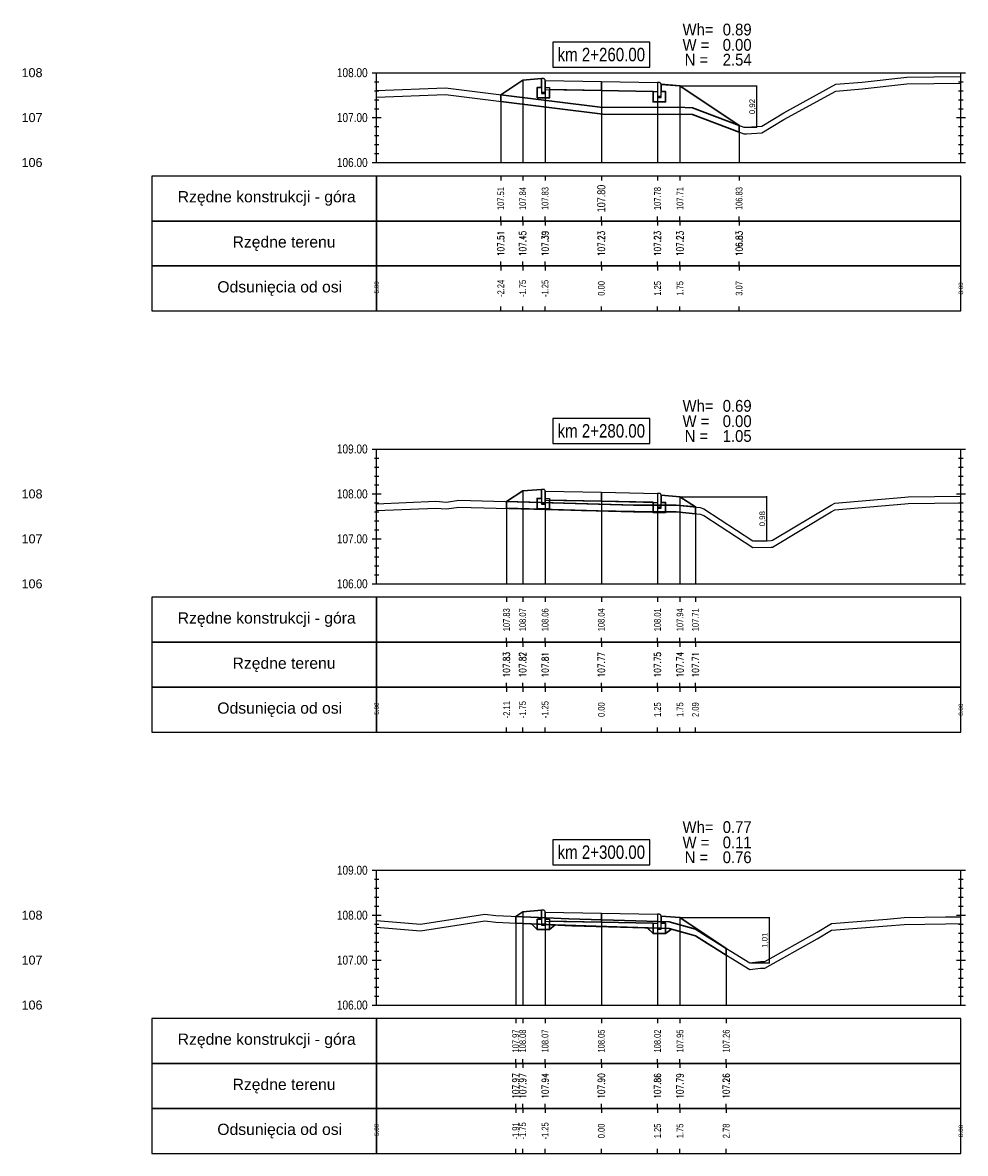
# Model space of a CAD drawing. Extents: x 7537626 to 7538805, y 5722894 to 5725486.
# Tile 21 of 105: x 7538093 to 7538114, y 5725385 to 5725410. Entities that reach past the tile are written whole.
import ezdxf

# ---------------------------------------------------------------- set-up
doc = ezdxf.new("R2010")
doc.units = 0
doc.header["$PDMODE"] = 35
doc.header["$PDSIZE"] = 0.3
for name, color, linetype in [('C-DROGI-PROFILE', 7, 'Continuous'), ('C-DROGI-PROFILE-ETYKIETY', 7, 'Continuous'), ('C-DROGI-PRZEKROJE-ETYKIETY', 7, 'Continuous'), ('C-POPRZECZKA-przekrój', 2, 'Continuous'), ('C-POPRZECZKA-widok', 1, 'Continuous')]:
    doc.layers.add(name, color=color, linetype=linetype)
for name, color, linetype, true_color in [('C-humus', 7, 'Continuous', 0x003df5), ('C-Teren', 7, 'Continuous', 0x008521), ('poprzeczki', 7, 'Continuous', 0x0000d6)]:
    doc.layers.add(name, color=color, linetype=linetype, true_color=true_color)
for name, color, linetype, lineweight, plot in [('D-1.pow. hum.', 7, 'Continuous', 30, False), ('D-2.wykop', 30, 'Continuous', 30, False), ('D-3.nasyp', 4, 'Continuous', 30, False)]:
    doc.layers.add(name, color=color, linetype=linetype, lineweight=lineweight, plot=plot)
doc.layers.add('D-roboty-ziemne-opis', color=2, linetype='Continuous', lineweight=30)
doc.styles.add('2mm08', font='arial.ttf', dxfattribs={"width": 0.8})
doc.styles.add('opis_50', font='arial.ttf', dxfattribs={"height": 0.125})
doc.styles.get("Standard").update_dxf_attribs({"font": 'arial.ttf'})
doc.dimstyles.new('OPIS_50', dxfattribs={"dimscale": 0.5, "dimtxt": 0.125, "dimasz": 0.25, "dimexe": 0.1, "dimexo": 0.15, "dimgap": 0.1, "dimtad": 1, "dimzin": 0, "dimtxsty": 'opis_50', "dimblk": 'ARCHTICK', "dimcen": 0.15, "dimdle": 0.1, "dimaunit": 2, "dimadec": 4, "dimazin": 0, "dimtfac": 1, "dimtmove": 0, "dimatfit": 3, "dimfxl": 1, "dimarcsym": 0})

# ---------------------------------------------------------------- blocks, each defined once
blk = doc.blocks.new('_ArchTick')
at = {"color": 0, "linetype": 'ByBlock', "const_width": 0.15}
blk.add_lwpolyline([(-0.5, -0.5), (0.5, 0.5)], dxfattribs=at)
blk = doc.blocks.new('*D110')
at = {"layer": 'Defpoints', "color": 0, "transparency": 16777216}
for p in [(7538107.601, 5725409.038), (7538109.024, 5725408.121), (7538109.304, 5725408.121)]:
    blk.add_point(p, dxfattribs=at)
at = {"layer": 'poprzeczki', "color": 0, "lineweight": -2, "transparency": 16777216}
for p, q in [((7538109.304, 5725409.048), (7538109.304, 5725408.111)), ((7538107.616, 5725409.038), (7538109.314, 5725409.038)), ((7538109.039, 5725408.121), (7538109.314, 5725408.121))]:
    blk.add_line(p, q, dxfattribs=at)
at = {"layer": 'poprzeczki', "color": 0, "lineweight": -2, "transparency": 16777216, "xscale": 0.025, "yscale": 0.025, "zscale": 0.025}
for p, rotation in [((7538109.304, 5725409.038), 90), ((7538109.304, 5725408.121), 270)]:
    blk.add_blockref('_ArchTick', p, dxfattribs=dict(at, rotation=rotation))
at = {"layer": 'poprzeczki', "color": 0, "transparency": 16777216, "insert": (7538109.219, 5725408.58), "char_height": 0.125, "attachment_point": 5, "rotation": 90, "style": 'opis_50'}
blk.add_mtext('0,92', dxfattribs=at)
blk = doc.blocks.new('*D111')
at = {"layer": 'Defpoints', "color": 0, "transparency": 16777216}
for p in [(7538107.601, 5725399.898), (7538109.221, 5725398.916), (7538109.528, 5725398.916)]:
    blk.add_point(p, dxfattribs=at)
at = {"layer": 'poprzeczki', "color": 0, "lineweight": -2, "transparency": 16777216}
for p, q in [((7538107.616, 5725399.898), (7538109.538, 5725399.898)), ((7538109.528, 5725399.908), (7538109.528, 5725398.906)), ((7538109.236, 5725398.916), (7538109.538, 5725398.916))]:
    blk.add_line(p, q, dxfattribs=at)
at = {"layer": 'poprzeczki', "color": 0, "lineweight": -2, "transparency": 16777216, "xscale": 0.025, "yscale": 0.025, "zscale": 0.025}
for p, rotation in [((7538109.528, 5725399.898), 90), ((7538109.528, 5725398.916), 270)]:
    blk.add_blockref('_ArchTick', p, dxfattribs=dict(at, rotation=rotation))
at = {"layer": 'poprzeczki', "color": 0, "transparency": 16777216, "insert": (7538109.443, 5725399.407), "char_height": 0.125, "attachment_point": 5, "rotation": 90, "style": 'opis_50'}
blk.add_mtext('0,98', dxfattribs=at)
blk = doc.blocks.new('*D112')
at = {"layer": 'Defpoints', "color": 0, "transparency": 16777216}
for p in [(7538107.601, 5725390.531), (7538109.157, 5725389.522), (7538109.582, 5725389.522)]:
    blk.add_point(p, dxfattribs=at)
at = {"layer": 'poprzeczki', "color": 0, "lineweight": -2, "transparency": 16777216}
for p, q in [((7538107.616, 5725390.531), (7538109.592, 5725390.531)), ((7538109.582, 5725390.541), (7538109.582, 5725389.512)), ((7538109.172, 5725389.522), (7538109.592, 5725389.522))]:
    blk.add_line(p, q, dxfattribs=at)
at = {"layer": 'poprzeczki', "color": 0, "lineweight": -2, "transparency": 16777216, "xscale": 0.025, "yscale": 0.025, "zscale": 0.025}
for p, rotation in [((7538109.582, 5725390.531), 90), ((7538109.582, 5725389.522), 270)]:
    blk.add_blockref('_ArchTick', p, dxfattribs=dict(at, rotation=rotation))
at = {"layer": 'poprzeczki', "color": 0, "transparency": 16777216, "insert": (7538109.497, 5725390.026), "char_height": 0.125, "attachment_point": 5, "rotation": 90, "style": 'opis_50'}
blk.add_mtext('1,01', dxfattribs=at)

msp = doc.modelspace()

# ---------------------------------------------------------------- linework, layer by layer
at = {"layer": 'C-DROGI-PROFILE', "color": 7, "linetype": 'Continuous', "lineweight": -3}
for p, q in [((7538103.614, 5725407.033), (7538103.614, 5725406.933)), ((7538104.101, 5725407.033), (7538104.101, 5725406.933)), ((7538104.601, 5725407.033), (7538104.601, 5725406.933)), ((7538105.851, 5725407.033), (7538105.851, 5725406.933)), ((7538107.101, 5725407.033), (7538107.101, 5725406.933)), ((7538107.601, 5725407.033), (7538107.601, 5725406.933)), ((7538108.917, 5725407.033), (7538108.917, 5725406.933)), ((7538103.614, 5725406.033), (7538103.614, 5725406.133)), ((7538103.614, 5725406.033), (7538103.614, 5725405.933)), ((7538104.101, 5725406.033), (7538104.101, 5725406.133)), ((7538104.101, 5725406.033), (7538104.101, 5725405.933)), ((7538104.601, 5725406.033), (7538104.601, 5725406.133)), ((7538104.601, 5725406.033), (7538104.601, 5725405.933)), ((7538105.851, 5725406.033), (7538105.851, 5725406.133)), ((7538105.851, 5725406.033), (7538105.851, 5725405.933)), ((7538107.101, 5725406.033), (7538107.101, 5725406.133)), ((7538107.101, 5725406.033), (7538107.101, 5725405.933)), ((7538107.601, 5725406.033), (7538107.601, 5725406.133)), ((7538107.601, 5725406.033), (7538107.601, 5725405.933)), ((7538108.917, 5725406.033), (7538108.917, 5725406.133)), ((7538108.917, 5725406.033), (7538108.917, 5725405.933)), ((7538103.614, 5725405.033), (7538103.614, 5725405.133)), ((7538103.614, 5725405.033), (7538103.614, 5725404.933)), ((7538104.101, 5725405.033), (7538104.101, 5725405.133)), ((7538104.101, 5725405.033), (7538104.101, 5725404.933)), ((7538104.601, 5725405.033), (7538104.601, 5725405.133)), ((7538104.601, 5725405.033), (7538104.601, 5725404.933)), ((7538105.851, 5725405.033), (7538105.851, 5725405.133)), ((7538105.851, 5725405.033), (7538105.851, 5725404.933)), ((7538107.101, 5725405.033), (7538107.101, 5725405.133)), ((7538107.101, 5725405.033), (7538107.101, 5725404.933)), ((7538107.601, 5725405.033), (7538107.601, 5725405.133)), ((7538107.601, 5725405.033), (7538107.601, 5725404.933)), ((7538108.917, 5725405.033), (7538108.917, 5725405.133)), ((7538108.917, 5725405.033), (7538108.917, 5725404.933)), ((7538103.614, 5725404.033), (7538103.614, 5725404.133)), ((7538104.101, 5725404.033), (7538104.101, 5725404.133)), ((7538104.601, 5725404.033), (7538104.601, 5725404.133)), ((7538105.851, 5725404.033), (7538105.851, 5725404.133)), ((7538107.101, 5725404.033), (7538107.101, 5725404.133)), ((7538107.601, 5725404.033), (7538107.601, 5725404.133)), ((7538108.917, 5725404.033), (7538108.917, 5725404.133)), ((7538103.742, 5725397.658), (7538103.742, 5725397.558)), ((7538104.101, 5725397.658), (7538104.101, 5725397.558)), ((7538104.601, 5725397.658), (7538104.601, 5725397.558)), ((7538105.851, 5725397.658), (7538105.851, 5725397.558)), ((7538107.101, 5725397.658), (7538107.101, 5725397.558)), ((7538107.601, 5725397.658), (7538107.601, 5725397.558)), ((7538107.944, 5725397.658), (7538107.944, 5725397.558)), ((7538103.742, 5725396.658), (7538103.742, 5725396.758)), ((7538104.101, 5725396.658), (7538104.101, 5725396.758)), ((7538104.601, 5725396.658), (7538104.601, 5725396.758)), ((7538105.851, 5725396.658), (7538105.851, 5725396.758)), ((7538107.101, 5725396.658), (7538107.101, 5725396.758)), ((7538107.601, 5725396.658), (7538107.601, 5725396.758)), ((7538107.944, 5725396.658), (7538107.944, 5725396.758)), ((7538103.742, 5725396.658), (7538103.742, 5725396.558)), ((7538104.101, 5725396.658), (7538104.101, 5725396.558)), ((7538104.601, 5725396.658), (7538104.601, 5725396.558)), ((7538105.851, 5725396.658), (7538105.851, 5725396.558)), ((7538107.101, 5725396.658), (7538107.101, 5725396.558)), ((7538107.601, 5725396.658), (7538107.601, 5725396.558)), ((7538107.944, 5725396.658), (7538107.944, 5725396.558)), ((7538103.742, 5725395.658), (7538103.742, 5725395.758)), ((7538104.101, 5725395.658), (7538104.101, 5725395.758)), ((7538104.601, 5725395.658), (7538104.601, 5725395.758)), ((7538105.851, 5725395.658), (7538105.851, 5725395.758)), ((7538107.101, 5725395.658), (7538107.101, 5725395.758)), ((7538107.601, 5725395.658), (7538107.601, 5725395.758)), ((7538107.944, 5725395.658), (7538107.944, 5725395.758)), ((7538103.742, 5725395.658), (7538103.742, 5725395.558)), ((7538104.101, 5725395.658), (7538104.101, 5725395.558)), ((7538104.601, 5725395.658), (7538104.601, 5725395.558)), ((7538105.851, 5725395.658), (7538105.851, 5725395.558)), ((7538107.101, 5725395.658), (7538107.101, 5725395.558)), ((7538107.601, 5725395.658), (7538107.601, 5725395.558)), ((7538107.944, 5725395.658), (7538107.944, 5725395.558)), ((7538103.742, 5725394.658), (7538103.742, 5725394.758)), ((7538104.101, 5725394.658), (7538104.101, 5725394.758)), ((7538104.601, 5725394.658), (7538104.601, 5725394.758)), ((7538105.851, 5725394.658), (7538105.851, 5725394.758)), ((7538107.101, 5725394.658), (7538107.101, 5725394.758)), ((7538107.601, 5725394.658), (7538107.601, 5725394.758)), ((7538107.944, 5725394.658), (7538107.944, 5725394.758)), ((7538103.946, 5725388.283), (7538103.946, 5725388.183)), ((7538104.101, 5725388.283), (7538104.101, 5725388.183)), ((7538104.601, 5725388.283), (7538104.601, 5725388.183)), ((7538105.851, 5725388.283), (7538105.851, 5725388.183)), ((7538107.101, 5725388.283), (7538107.101, 5725388.183)), ((7538107.601, 5725388.283), (7538107.601, 5725388.183)), ((7538108.63, 5725388.283), (7538108.63, 5725388.183)), ((7538103.946, 5725387.283), (7538103.946, 5725387.383)), ((7538103.946, 5725387.283), (7538103.946, 5725387.183)), ((7538104.101, 5725387.283), (7538104.101, 5725387.383)), ((7538104.101, 5725387.283), (7538104.101, 5725387.183)), ((7538104.601, 5725387.283), (7538104.601, 5725387.383)), ((7538104.601, 5725387.283), (7538104.601, 5725387.183)), ((7538105.851, 5725387.283), (7538105.851, 5725387.383)), ((7538105.851, 5725387.283), (7538105.851, 5725387.183)), ((7538107.101, 5725387.283), (7538107.101, 5725387.383)), ((7538107.101, 5725387.283), (7538107.101, 5725387.183)), ((7538107.601, 5725387.283), (7538107.601, 5725387.383)), ((7538107.601, 5725387.283), (7538107.601, 5725387.183)), ((7538108.63, 5725387.283), (7538108.63, 5725387.383)), ((7538108.63, 5725387.283), (7538108.63, 5725387.183)), ((7538103.946, 5725386.283), (7538103.946, 5725386.383)), ((7538103.946, 5725386.283), (7538103.946, 5725386.183)), ((7538104.101, 5725386.283), (7538104.101, 5725386.383)), ((7538104.101, 5725386.283), (7538104.101, 5725386.183)), ((7538104.601, 5725386.283), (7538104.601, 5725386.383)), ((7538104.601, 5725386.283), (7538104.601, 5725386.183)), ((7538105.851, 5725386.283), (7538105.851, 5725386.383)), ((7538105.851, 5725386.283), (7538105.851, 5725386.183)), ((7538107.101, 5725386.283), (7538107.101, 5725386.383)), ((7538107.101, 5725386.283), (7538107.101, 5725386.183)), ((7538107.601, 5725386.283), (7538107.601, 5725386.383)), ((7538107.601, 5725386.283), (7538107.601, 5725386.183)), ((7538108.63, 5725386.283), (7538108.63, 5725386.383)), ((7538108.63, 5725386.283), (7538108.63, 5725386.183)), ((7538103.946, 5725385.283), (7538103.946, 5725385.383)), ((7538104.101, 5725385.283), (7538104.101, 5725385.383)), ((7538104.601, 5725385.283), (7538104.601, 5725385.383)), ((7538105.851, 5725385.283), (7538105.851, 5725385.383)), ((7538107.101, 5725385.283), (7538107.101, 5725385.383)), ((7538107.601, 5725385.283), (7538107.601, 5725385.383)), ((7538108.63, 5725385.283), (7538108.63, 5725385.383))]:
    msp.add_line(p, q, dxfattribs=at)
at = {"layer": 'C-DROGI-PROFILE', "color": 1, "linetype": 'Continuous', "lineweight": -3}
for points in [[(7538100.851, 5725406.033), (7538100.851, 5725407.033), (7538095.851, 5725407.033), (7538095.851, 5725406.033)], [(7538100.851, 5725406.033), (7538113.851, 5725406.033), (7538113.851, 5725407.033), (7538100.851, 5725407.033)], [(7538100.851, 5725405.033), (7538100.851, 5725406.033), (7538095.851, 5725406.033), (7538095.851, 5725405.033)], [(7538100.851, 5725405.033), (7538113.851, 5725405.033), (7538113.851, 5725406.033), (7538100.851, 5725406.033)], [(7538100.851, 5725404.033), (7538100.851, 5725405.033), (7538095.851, 5725405.033), (7538095.851, 5725404.033)], [(7538100.851, 5725404.033), (7538113.851, 5725404.033), (7538113.851, 5725405.033), (7538100.851, 5725405.033)], [(7538100.851, 5725396.658), (7538100.851, 5725397.658), (7538095.851, 5725397.658), (7538095.851, 5725396.658)], [(7538100.851, 5725396.658), (7538113.851, 5725396.658), (7538113.851, 5725397.658), (7538100.851, 5725397.658)], [(7538100.851, 5725395.658), (7538100.851, 5725396.658), (7538095.851, 5725396.658), (7538095.851, 5725395.658)], [(7538100.851, 5725395.658), (7538113.851, 5725395.658), (7538113.851, 5725396.658), (7538100.851, 5725396.658)], [(7538100.851, 5725394.658), (7538100.851, 5725395.658), (7538095.851, 5725395.658), (7538095.851, 5725394.658)], [(7538100.851, 5725394.658), (7538113.851, 5725394.658), (7538113.851, 5725395.658), (7538100.851, 5725395.658)], [(7538100.851, 5725387.283), (7538100.851, 5725388.283), (7538095.851, 5725388.283), (7538095.851, 5725387.283)], [(7538100.851, 5725387.283), (7538113.851, 5725387.283), (7538113.851, 5725388.283), (7538100.851, 5725388.283)], [(7538100.851, 5725386.283), (7538100.851, 5725387.283), (7538095.851, 5725387.283), (7538095.851, 5725386.283)], [(7538100.851, 5725386.283), (7538113.851, 5725386.283), (7538113.851, 5725387.283), (7538100.851, 5725387.283)], [(7538100.851, 5725385.283), (7538100.851, 5725386.283), (7538095.851, 5725386.283), (7538095.851, 5725385.283)], [(7538100.851, 5725385.283), (7538113.851, 5725385.283), (7538113.851, 5725386.283), (7538100.851, 5725386.283)]]:
    msp.add_3dface(points, dxfattribs=at)
at = {"layer": 'C-DROGI-PRZEKROJE-ETYKIETY', "color": 1, "linetype": 'Continuous', "lineweight": -3}
for p, q in [((7538104.101, 5725409.168), (7538104.101, 5725407.333)), ((7538104.601, 5725409.162), (7538104.601, 5725407.333)), ((7538105.851, 5725409.137), (7538105.851, 5725407.333)), ((7538107.101, 5725409.112), (7538107.101, 5725407.333)), ((7538103.614, 5725408.844), (7538103.614, 5725407.333)), ((7538107.601, 5725409.038), (7538107.601, 5725407.333)), ((7538108.917, 5725408.161), (7538108.917, 5725407.333)), ((7538104.101, 5725400.028), (7538104.101, 5725397.958)), ((7538104.601, 5725400.021), (7538104.601, 5725397.958)), ((7538105.851, 5725399.996), (7538105.851, 5725397.958)), ((7538103.742, 5725399.789), (7538103.742, 5725397.958)), ((7538107.101, 5725399.971), (7538107.101, 5725397.958)), ((7538107.601, 5725399.898), (7538107.601, 5725397.958)), ((7538107.944, 5725399.669), (7538107.944, 5725397.958)), ((7538103.946, 5725390.557), (7538103.946, 5725388.583)), ((7538104.101, 5725390.661), (7538104.101, 5725388.583)), ((7538104.601, 5725390.654), (7538104.601, 5725388.583)), ((7538105.851, 5725390.629), (7538105.851, 5725388.583)), ((7538107.101, 5725390.604), (7538107.101, 5725388.583)), ((7538107.601, 5725390.531), (7538107.601, 5725388.583)), ((7538108.63, 5725389.845), (7538108.63, 5725388.583))]:
    msp.add_line(p, q, dxfattribs=at)
at = {"layer": 'C-humus'}
for p, q in [((7538111.651, 5725408.975), (7538112.648, 5725409.084)), ((7538112.648, 5725409.084), (7538113.851, 5725409.102)), ((7538100.851, 5725408.786), (7538102.38, 5725408.848)), ((7538102.38, 5725408.848), (7538105.887, 5725408.41)), ((7538109.913, 5725408.291), (7538111.065, 5725408.925)), ((7538111.065, 5725408.925), (7538111.651, 5725408.975)), ((7538105.887, 5725408.41), (7538107.582, 5725408.413)), ((7538107.582, 5725408.413), (7538107.88, 5725408.401)), ((7538107.88, 5725408.401), (7538109.024, 5725407.971)), ((7538109.421, 5725407.996), (7538109.913, 5725408.291)), ((7538109.024, 5725407.971), (7538109.078, 5725407.973)), ((7538109.078, 5725407.973), (7538109.421, 5725407.996)), ((7538111.044, 5725399.604), (7538112.603, 5725399.737)), ((7538112.603, 5725399.737), (7538112.675, 5725399.745)), ((7538112.675, 5725399.745), (7538113.851, 5725399.762)), ((7538100.851, 5725399.591), (7538102.168, 5725399.645)), ((7538102.168, 5725399.645), (7538102.406, 5725399.625)), ((7538102.406, 5725399.625), (7538102.68, 5725399.668)), ((7538102.68, 5725399.668), (7538106.569, 5725399.562)), ((7538106.569, 5725399.562), (7538107.518, 5725399.558)), ((7538107.518, 5725399.558), (7538108.048, 5725399.51)), ((7538108.048, 5725399.51), (7538108.13, 5725399.479)), ((7538108.13, 5725399.479), (7538109.221, 5725398.766)), ((7538109.656, 5725398.777), (7538110.966, 5725399.561)), ((7538110.966, 5725399.561), (7538111.044, 5725399.604)), ((7538109.221, 5725398.766), (7538109.628, 5725398.775)), ((7538109.628, 5725398.775), (7538109.656, 5725398.777)), ((7538101.824, 5725390.233), (7538103.258, 5725390.459)), ((7538103.258, 5725390.459), (7538103.504, 5725390.428)), ((7538103.504, 5725390.428), (7538105.195, 5725390.349)), ((7538100.851, 5725390.314), (7538101.824, 5725390.233)), ((7538105.195, 5725390.349), (7538107.357, 5725390.287)), ((7538107.357, 5725390.287), (7538107.945, 5725390.124)), ((7538110.655, 5725390.057), (7538110.973, 5725390.248)), ((7538110.973, 5725390.248), (7538112.214, 5725390.348)), ((7538112.214, 5725390.348), (7538112.587, 5725390.38)), ((7538112.587, 5725390.38), (7538113.507, 5725390.394)), ((7538113.507, 5725390.394), (7538113.851, 5725390.399)), ((7538107.945, 5725390.124), (7538108.212, 5725389.95)), ((7538108.212, 5725389.95), (7538109.157, 5725389.372)), ((7538109.492, 5725389.405), (7538110.655, 5725390.057)), ((7538109.157, 5725389.372), (7538109.389, 5725389.403)), ((7538109.389, 5725389.403), (7538109.492, 5725389.405))]:
    msp.add_line(p, q, dxfattribs=at)
at = {"layer": 'C-POPRZECZKA-przekrój', "color": 2, "linetype": 'Continuous', "lineweight": -3}
for p, q in [((7538103.614, 5725408.844), (7538104.101, 5725409.168)), ((7538104.101, 5725409.168), (7538104.521, 5725409.202)), ((7538104.561, 5725409.202), (7538104.521, 5725409.202)), ((7538104.521, 5725409.202), (7538104.521, 5725408.872)), ((7538104.566, 5725409.202), (7538104.561, 5725409.202)), ((7538104.575, 5725409.2), (7538104.566, 5725409.202)), ((7538104.583, 5725409.195), (7538104.575, 5725409.2)), ((7538104.589, 5725409.19), (7538104.583, 5725409.195)), ((7538104.593, 5725409.185), (7538104.589, 5725409.19)), ((7538104.598, 5725409.178), (7538104.593, 5725409.185)), ((7538104.6, 5725409.169), (7538104.598, 5725409.178)), ((7538104.601, 5725409.162), (7538104.6, 5725409.169)), ((7538104.601, 5725409.162), (7538105.851, 5725409.137)), ((7538104.601, 5725409.162), (7538104.602, 5725408.962)), ((7538104.601, 5725408.872), (7538104.601, 5725409.162)), ((7538104.601, 5725409.162), (7538104.601, 5725409.002)), ((7538105.851, 5725408.937), (7538105.851, 5725409.137)), ((7538105.851, 5725409.137), (7538107.101, 5725409.112)), ((7538107.101, 5725409.112), (7538107.1, 5725408.912)), ((7538107.141, 5725409.112), (7538107.101, 5725409.112)), ((7538107.101, 5725409.112), (7538107.101, 5725408.782)), ((7538107.146, 5725409.112), (7538107.141, 5725409.112)), ((7538107.155, 5725409.11), (7538107.146, 5725409.112)), ((7538107.163, 5725409.105), (7538107.155, 5725409.11)), ((7538107.169, 5725409.1), (7538107.163, 5725409.105)), ((7538107.173, 5725409.095), (7538107.169, 5725409.1)), ((7538107.178, 5725409.088), (7538107.173, 5725409.095)), ((7538107.18, 5725409.079), (7538107.178, 5725409.088)), ((7538107.181, 5725409.072), (7538107.18, 5725409.079)), ((7538107.181, 5725408.782), (7538107.181, 5725409.072)), ((7538107.181, 5725409.072), (7538107.181, 5725408.912)), ((7538107.181, 5725409.072), (7538107.601, 5725409.038)), ((7538104.421, 5725408.772), (7538104.421, 5725409.002)), ((7538104.421, 5725409.002), (7538104.521, 5725409.002)), ((7538104.521, 5725409.002), (7538104.521, 5725408.902)), ((7538104.521, 5725408.902), (7538104.601, 5725408.902)), ((7538104.521, 5725408.872), (7538104.601, 5725408.872)), ((7538104.601, 5725409.002), (7538104.701, 5725409.002)), ((7538104.602, 5725408.962), (7538105.851, 5725408.937)), ((7538104.701, 5725409.002), (7538104.701, 5725408.772)), ((7538105.851, 5725408.937), (7538107.1, 5725408.912)), ((7538107.001, 5725408.682), (7538107.001, 5725408.912)), ((7538107.001, 5725408.912), (7538107.101, 5725408.912)), ((7538107.101, 5725408.912), (7538107.101, 5725408.812)), ((7538107.101, 5725408.812), (7538107.181, 5725408.812)), ((7538107.181, 5725408.912), (7538107.281, 5725408.912)), ((7538107.281, 5725408.912), (7538107.281, 5725408.682)), ((7538107.601, 5725409.038), (7538108.917, 5725408.161)), ((7538104.701, 5725408.772), (7538104.421, 5725408.772)), ((7538107.281, 5725408.682), (7538107.001, 5725408.682)), ((7538107.101, 5725408.782), (7538107.181, 5725408.782)), ((7538103.742, 5725399.789), (7538104.101, 5725400.028)), ((7538104.101, 5725400.028), (7538104.521, 5725400.061)), ((7538104.561, 5725400.061), (7538104.521, 5725400.061)), ((7538104.521, 5725400.061), (7538104.521, 5725399.731)), ((7538104.566, 5725400.061), (7538104.561, 5725400.061)), ((7538104.575, 5725400.059), (7538104.566, 5725400.061)), ((7538104.583, 5725400.055), (7538104.575, 5725400.059)), ((7538104.589, 5725400.05), (7538104.583, 5725400.055)), ((7538104.593, 5725400.044), (7538104.589, 5725400.05)), ((7538104.598, 5725400.037), (7538104.593, 5725400.044)), ((7538104.6, 5725400.029), (7538104.598, 5725400.037)), ((7538104.601, 5725400.021), (7538104.6, 5725400.029)), ((7538104.601, 5725400.021), (7538105.851, 5725399.996)), ((7538104.601, 5725400.021), (7538104.602, 5725399.821)), ((7538104.601, 5725399.731), (7538104.601, 5725400.021)), ((7538104.601, 5725400.021), (7538104.601, 5725399.861)), ((7538105.851, 5725399.796), (7538105.851, 5725399.996)), ((7538105.851, 5725399.996), (7538107.101, 5725399.971)), ((7538104.421, 5725399.631), (7538104.421, 5725399.861)), ((7538104.421, 5725399.861), (7538104.521, 5725399.861)), ((7538104.521, 5725399.861), (7538104.521, 5725399.761)), ((7538104.521, 5725399.761), (7538104.601, 5725399.761)), ((7538104.521, 5725399.731), (7538104.601, 5725399.731)), ((7538104.601, 5725399.861), (7538104.701, 5725399.861)), ((7538104.602, 5725399.821), (7538105.851, 5725399.796)), ((7538104.701, 5725399.861), (7538104.701, 5725399.631)), ((7538105.851, 5725399.796), (7538107.1, 5725399.771)), ((7538107.001, 5725399.541), (7538107.001, 5725399.771)), ((7538107.001, 5725399.771), (7538107.101, 5725399.771)), ((7538107.101, 5725399.971), (7538107.1, 5725399.771)), ((7538107.141, 5725399.971), (7538107.101, 5725399.971)), ((7538107.101, 5725399.971), (7538107.101, 5725399.641)), ((7538107.101, 5725399.771), (7538107.101, 5725399.671)), ((7538107.146, 5725399.971), (7538107.141, 5725399.971)), ((7538107.155, 5725399.969), (7538107.146, 5725399.971)), ((7538107.163, 5725399.965), (7538107.155, 5725399.969)), ((7538107.169, 5725399.96), (7538107.163, 5725399.965)), ((7538107.173, 5725399.954), (7538107.169, 5725399.96)), ((7538107.178, 5725399.947), (7538107.173, 5725399.954)), ((7538107.18, 5725399.939), (7538107.178, 5725399.947)), ((7538107.181, 5725399.931), (7538107.18, 5725399.939)), ((7538107.181, 5725399.641), (7538107.181, 5725399.931)), ((7538107.181, 5725399.931), (7538107.181, 5725399.771)), ((7538107.181, 5725399.931), (7538107.601, 5725399.898)), ((7538107.181, 5725399.771), (7538107.281, 5725399.771)), ((7538107.281, 5725399.771), (7538107.281, 5725399.541)), ((7538107.601, 5725399.898), (7538107.944, 5725399.669)), ((7538104.701, 5725399.631), (7538104.421, 5725399.631)), ((7538107.281, 5725399.541), (7538107.001, 5725399.541)), ((7538107.101, 5725399.671), (7538107.181, 5725399.671)), ((7538107.101, 5725399.641), (7538107.181, 5725399.641)), ((7538104.101, 5725390.661), (7538104.521, 5725390.694)), ((7538104.561, 5725390.694), (7538104.521, 5725390.694)), ((7538104.521, 5725390.694), (7538104.521, 5725390.364)), ((7538104.566, 5725390.694), (7538104.561, 5725390.694)), ((7538104.575, 5725390.692), (7538104.566, 5725390.694)), ((7538104.583, 5725390.688), (7538104.575, 5725390.692)), ((7538104.589, 5725390.683), (7538104.583, 5725390.688)), ((7538104.593, 5725390.677), (7538104.589, 5725390.683)), ((7538104.598, 5725390.67), (7538104.593, 5725390.677)), ((7538103.946, 5725390.557), (7538104.101, 5725390.661)), ((7538104.421, 5725390.264), (7538104.421, 5725390.494)), ((7538104.421, 5725390.494), (7538104.521, 5725390.494)), ((7538104.521, 5725390.494), (7538104.521, 5725390.394)), ((7538104.6, 5725390.662), (7538104.598, 5725390.67)), ((7538104.601, 5725390.654), (7538104.6, 5725390.662)), ((7538104.601, 5725390.654), (7538105.851, 5725390.629)), ((7538104.601, 5725390.654), (7538104.602, 5725390.454)), ((7538104.601, 5725390.364), (7538104.601, 5725390.654)), ((7538104.601, 5725390.654), (7538104.601, 5725390.494)), ((7538104.601, 5725390.494), (7538104.701, 5725390.494)), ((7538104.602, 5725390.454), (7538105.851, 5725390.429)), ((7538104.701, 5725390.494), (7538104.701, 5725390.264)), ((7538105.851, 5725390.429), (7538105.851, 5725390.629)), ((7538105.851, 5725390.629), (7538107.101, 5725390.604)), ((7538105.851, 5725390.429), (7538107.1, 5725390.404)), ((7538107.101, 5725390.604), (7538107.1, 5725390.404)), ((7538107.141, 5725390.604), (7538107.101, 5725390.604)), ((7538107.101, 5725390.604), (7538107.101, 5725390.274)), ((7538107.146, 5725390.604), (7538107.141, 5725390.604)), ((7538107.155, 5725390.602), (7538107.146, 5725390.604)), ((7538107.163, 5725390.598), (7538107.155, 5725390.602)), ((7538107.169, 5725390.593), (7538107.163, 5725390.598)), ((7538107.173, 5725390.587), (7538107.169, 5725390.593)), ((7538107.178, 5725390.58), (7538107.173, 5725390.587)), ((7538107.18, 5725390.572), (7538107.178, 5725390.58)), ((7538107.181, 5725390.564), (7538107.18, 5725390.572)), ((7538107.181, 5725390.274), (7538107.181, 5725390.564)), ((7538107.181, 5725390.564), (7538107.181, 5725390.404)), ((7538107.181, 5725390.564), (7538107.601, 5725390.531)), ((7538107.601, 5725390.531), (7538108.63, 5725389.845)), ((7538104.701, 5725390.264), (7538104.421, 5725390.264)), ((7538104.521, 5725390.394), (7538104.601, 5725390.394)), ((7538104.521, 5725390.364), (7538104.601, 5725390.364)), ((7538107.001, 5725390.174), (7538107.001, 5725390.404)), ((7538107.001, 5725390.404), (7538107.101, 5725390.404)), ((7538107.281, 5725390.174), (7538107.001, 5725390.174)), ((7538107.101, 5725390.404), (7538107.101, 5725390.304)), ((7538107.101, 5725390.304), (7538107.181, 5725390.304)), ((7538107.101, 5725390.274), (7538107.181, 5725390.274)), ((7538107.181, 5725390.404), (7538107.281, 5725390.404)), ((7538107.281, 5725390.404), (7538107.281, 5725390.174))]:
    msp.add_line(p, q, dxfattribs=at)
at = {"layer": 'C-POPRZECZKA-widok', "color": 1, "linetype": 'Continuous', "lineweight": -3}
for p, q in [((7538100.751, 5725409.333), (7538113.951, 5725409.333)), ((7538100.851, 5725407.333), (7538100.851, 5725409.333)), ((7538113.851, 5725407.333), (7538113.851, 5725409.333)), ((7538100.801, 5725409.133), (7538100.901, 5725409.133)), ((7538113.801, 5725409.133), (7538113.901, 5725409.133)), ((7538100.801, 5725408.933), (7538100.901, 5725408.933)), ((7538113.801, 5725408.933), (7538113.901, 5725408.933)), ((7538100.801, 5725408.733), (7538100.901, 5725408.733)), ((7538113.801, 5725408.733), (7538113.901, 5725408.733)), ((7538100.751, 5725408.333), (7538100.951, 5725408.333)), ((7538100.801, 5725408.533), (7538100.901, 5725408.533)), ((7538100.801, 5725408.333), (7538100.901, 5725408.333)), ((7538113.751, 5725408.333), (7538113.951, 5725408.333)), ((7538113.801, 5725408.533), (7538113.901, 5725408.533)), ((7538113.801, 5725408.333), (7538113.901, 5725408.333)), ((7538100.801, 5725408.133), (7538100.901, 5725408.133)), ((7538113.801, 5725408.133), (7538113.901, 5725408.133)), ((7538100.801, 5725407.933), (7538100.901, 5725407.933)), ((7538113.801, 5725407.933), (7538113.901, 5725407.933)), ((7538100.801, 5725407.733), (7538100.901, 5725407.733)), ((7538100.801, 5725407.533), (7538100.901, 5725407.533)), ((7538113.801, 5725407.733), (7538113.901, 5725407.733)), ((7538113.801, 5725407.533), (7538113.901, 5725407.533)), ((7538100.751, 5725407.333), (7538113.951, 5725407.333)), ((7538100.751, 5725400.958), (7538113.951, 5725400.958)), ((7538100.801, 5725400.758), (7538100.901, 5725400.758)), ((7538100.851, 5725397.958), (7538100.851, 5725400.958)), ((7538113.801, 5725400.758), (7538113.901, 5725400.758)), ((7538113.851, 5725397.958), (7538113.851, 5725400.958)), ((7538100.801, 5725400.558), (7538100.901, 5725400.558)), ((7538113.801, 5725400.558), (7538113.901, 5725400.558)), ((7538100.801, 5725400.358), (7538100.901, 5725400.358)), ((7538113.801, 5725400.358), (7538113.901, 5725400.358)), ((7538100.801, 5725400.158), (7538100.901, 5725400.158)), ((7538113.801, 5725400.158), (7538113.901, 5725400.158)), ((7538100.751, 5725399.958), (7538100.951, 5725399.958)), ((7538100.801, 5725399.958), (7538100.901, 5725399.958)), ((7538100.801, 5725399.758), (7538100.901, 5725399.758)), ((7538113.751, 5725399.958), (7538113.951, 5725399.958)), ((7538113.801, 5725399.958), (7538113.901, 5725399.958)), ((7538113.801, 5725399.758), (7538113.901, 5725399.758)), ((7538100.801, 5725399.558), (7538100.901, 5725399.558)), ((7538113.801, 5725399.558), (7538113.901, 5725399.558)), ((7538100.801, 5725399.358), (7538100.901, 5725399.358)), ((7538113.801, 5725399.358), (7538113.901, 5725399.358)), ((7538100.801, 5725399.158), (7538100.901, 5725399.158)), ((7538113.801, 5725399.158), (7538113.901, 5725399.158)), ((7538100.751, 5725398.958), (7538100.951, 5725398.958)), ((7538100.801, 5725398.958), (7538100.901, 5725398.958)), ((7538100.801, 5725398.758), (7538100.901, 5725398.758)), ((7538113.751, 5725398.958), (7538113.951, 5725398.958)), ((7538113.801, 5725398.958), (7538113.901, 5725398.958)), ((7538113.801, 5725398.758), (7538113.901, 5725398.758)), ((7538100.801, 5725398.558), (7538100.901, 5725398.558)), ((7538113.801, 5725398.558), (7538113.901, 5725398.558)), ((7538100.801, 5725398.358), (7538100.901, 5725398.358)), ((7538113.801, 5725398.358), (7538113.901, 5725398.358)), ((7538100.801, 5725398.158), (7538100.901, 5725398.158)), ((7538113.801, 5725398.158), (7538113.901, 5725398.158)), ((7538100.751, 5725397.958), (7538113.951, 5725397.958)), ((7538100.751, 5725391.583), (7538113.951, 5725391.583)), ((7538100.851, 5725388.583), (7538100.851, 5725391.583)), ((7538113.851, 5725388.583), (7538113.851, 5725391.583)), ((7538100.801, 5725391.383), (7538100.901, 5725391.383)), ((7538100.801, 5725391.183), (7538100.901, 5725391.183)), ((7538113.801, 5725391.383), (7538113.901, 5725391.383)), ((7538113.801, 5725391.183), (7538113.901, 5725391.183)), ((7538100.801, 5725390.983), (7538100.901, 5725390.983)), ((7538113.801, 5725390.983), (7538113.901, 5725390.983)), ((7538100.801, 5725390.783), (7538100.901, 5725390.783)), ((7538113.801, 5725390.783), (7538113.901, 5725390.783)), ((7538100.751, 5725390.583), (7538100.951, 5725390.583)), ((7538100.801, 5725390.583), (7538100.901, 5725390.583)), ((7538113.751, 5725390.583), (7538113.951, 5725390.583)), ((7538113.801, 5725390.583), (7538113.901, 5725390.583)), ((7538100.801, 5725390.383), (7538100.901, 5725390.383)), ((7538100.801, 5725390.183), (7538100.901, 5725390.183)), ((7538113.801, 5725390.383), (7538113.901, 5725390.383)), ((7538113.801, 5725390.183), (7538113.901, 5725390.183)), ((7538100.801, 5725389.983), (7538100.901, 5725389.983)), ((7538113.801, 5725389.983), (7538113.901, 5725389.983)), ((7538100.801, 5725389.783), (7538100.901, 5725389.783)), ((7538113.801, 5725389.783), (7538113.901, 5725389.783)), ((7538100.751, 5725389.583), (7538100.951, 5725389.583)), ((7538100.801, 5725389.583), (7538100.901, 5725389.583)), ((7538113.751, 5725389.583), (7538113.951, 5725389.583)), ((7538113.801, 5725389.583), (7538113.901, 5725389.583)), ((7538100.801, 5725389.383), (7538100.901, 5725389.383)), ((7538100.801, 5725389.183), (7538100.901, 5725389.183)), ((7538113.801, 5725389.383), (7538113.901, 5725389.383)), ((7538113.801, 5725389.183), (7538113.901, 5725389.183)), ((7538100.801, 5725388.983), (7538100.901, 5725388.983)), ((7538113.801, 5725388.983), (7538113.901, 5725388.983)), ((7538100.801, 5725388.783), (7538100.901, 5725388.783)), ((7538113.801, 5725388.783), (7538113.901, 5725388.783)), ((7538100.751, 5725388.583), (7538113.951, 5725388.583))]:
    msp.add_line(p, q, dxfattribs=at)
at = {"layer": 'C-POPRZECZKA-widok', "color": 3, "linetype": 'Continuous', "lineweight": -3}
for points in [[(7538104.771, 5725409.458), (7538106.93, 5725409.458), (7538106.93, 5725410.014), (7538104.771, 5725410.014)], [(7538104.771, 5725401.083), (7538106.93, 5725401.083), (7538106.93, 5725401.639), (7538104.771, 5725401.639)], [(7538104.771, 5725391.708), (7538106.93, 5725391.708), (7538106.93, 5725392.264), (7538104.771, 5725392.264)]]:
    msp.add_3dface(points, dxfattribs=at)
at = {"layer": 'C-Teren'}
for p, q in [((7538109.913, 5725408.441), (7538111.065, 5725409.075)), ((7538111.065, 5725409.075), (7538111.651, 5725409.125)), ((7538111.651, 5725409.125), (7538112.648, 5725409.234)), ((7538112.648, 5725409.234), (7538113.851, 5725409.252)), ((7538100.851, 5725408.936), (7538102.38, 5725408.998)), ((7538102.38, 5725408.998), (7538105.887, 5725408.56)), ((7538105.887, 5725408.56), (7538107.582, 5725408.563)), ((7538107.582, 5725408.563), (7538107.88, 5725408.551)), ((7538107.88, 5725408.551), (7538109.024, 5725408.121)), ((7538109.421, 5725408.146), (7538109.913, 5725408.441)), ((7538109.024, 5725408.121), (7538109.078, 5725408.123)), ((7538109.078, 5725408.123), (7538109.421, 5725408.146)), ((7538100.851, 5725399.741), (7538102.168, 5725399.795)), ((7538102.168, 5725399.795), (7538102.406, 5725399.775)), ((7538102.406, 5725399.775), (7538102.68, 5725399.818)), ((7538102.68, 5725399.818), (7538106.569, 5725399.712)), ((7538110.966, 5725399.711), (7538111.044, 5725399.754)), ((7538111.044, 5725399.754), (7538112.603, 5725399.887)), ((7538112.603, 5725399.887), (7538112.675, 5725399.895)), ((7538112.675, 5725399.895), (7538113.851, 5725399.912)), ((7538106.569, 5725399.712), (7538107.518, 5725399.708)), ((7538107.518, 5725399.708), (7538108.048, 5725399.66)), ((7538108.048, 5725399.66), (7538108.13, 5725399.629)), ((7538108.13, 5725399.629), (7538109.221, 5725398.916)), ((7538109.656, 5725398.927), (7538110.966, 5725399.711)), ((7538109.221, 5725398.916), (7538109.628, 5725398.925)), ((7538109.628, 5725398.925), (7538109.656, 5725398.927)), ((7538100.851, 5725390.464), (7538101.824, 5725390.383)), ((7538101.824, 5725390.383), (7538103.258, 5725390.609)), ((7538103.258, 5725390.609), (7538103.504, 5725390.578)), ((7538103.504, 5725390.578), (7538105.195, 5725390.499)), ((7538105.195, 5725390.499), (7538107.357, 5725390.437)), ((7538107.357, 5725390.437), (7538107.945, 5725390.274)), ((7538110.973, 5725390.398), (7538112.214, 5725390.498)), ((7538112.214, 5725390.498), (7538112.587, 5725390.53)), ((7538112.587, 5725390.53), (7538113.507, 5725390.544)), ((7538113.507, 5725390.544), (7538113.851, 5725390.549)), ((7538107.945, 5725390.274), (7538108.212, 5725390.1)), ((7538109.492, 5725389.555), (7538110.655, 5725390.207)), ((7538110.655, 5725390.207), (7538110.973, 5725390.398)), ((7538108.212, 5725390.1), (7538109.157, 5725389.522)), ((7538109.157, 5725389.522), (7538109.389, 5725389.553)), ((7538109.389, 5725389.553), (7538109.492, 5725389.555))]:
    msp.add_line(p, q, dxfattribs=at)
at = {"layer": 'D-1.pow. hum.'}
for points in [[(7538103.614, 5725408.844), (7538103.614, 5725408.694), (7538105.887, 5725408.41), (7538107.88, 5725408.401), (7538108.917, 5725408.011), (7538108.917, 5725408.161), (7538107.88, 5725408.551), (7538107.548, 5725408.563), (7538105.887, 5725408.56), (7538103.614, 5725408.844)], [(7538103.742, 5725399.789), (7538103.742, 5725399.639), (7538105.411, 5725399.593), (7538106.887, 5725399.561), (7538107.518, 5725399.558), (7538107.944, 5725399.519), (7538107.944, 5725399.669), (7538107.518, 5725399.708), (7538106.332, 5725399.718), (7538103.742, 5725399.789)], [(7538103.946, 5725390.557), (7538103.946, 5725390.407), (7538104.794, 5725390.368), (7538107.357, 5725390.287), (7538107.945, 5725390.124), (7538108.63, 5725389.695), (7538108.63, 5725389.845), (7538107.945, 5725390.274), (7538107.357, 5725390.437), (7538105.129, 5725390.502), (7538103.946, 5725390.557)]]:
    msp.add_lwpolyline(points, dxfattribs=at)
at = {"layer": 'D-2.wykop'}
for points in [[(7538104.299, 5725390.391), (7538104.421, 5725390.264), (7538104.701, 5725390.264), (7538104.827, 5725390.367), (7538104.299, 5725390.391)], [(7538106.874, 5725390.302), (7538107.001, 5725390.174), (7538107.001, 5725390.174), (7538107.281, 5725390.174), (7538107.281, 5725390.174), (7538107.413, 5725390.272), (7538107.406, 5725390.274), (7538107.357, 5725390.287), (7538107.357, 5725390.287), (7538106.875, 5725390.301)]]:
    msp.add_lwpolyline(points, dxfattribs=at)
at = {"layer": 'D-3.nasyp'}
for points in [[(7538104.421, 5725408.772), (7538104.421, 5725409.002), (7538104.521, 5725409.002), (7538104.521, 5725409.202), (7538104.101, 5725409.168), (7538103.614, 5725408.844), (7538103.614, 5725408.694), (7538105.887, 5725408.41), (7538107.88, 5725408.401), (7538108.917, 5725408.011), (7538108.917, 5725408.161), (7538107.601, 5725409.038), (7538107.18, 5725409.076), (7538107.18, 5725408.912), (7538107.281, 5725408.912), (7538107.281, 5725408.682), (7538107.001, 5725408.682), (7538107.001, 5725408.912), (7538104.701, 5725408.96), (7538104.701, 5725408.772), (7538104.421, 5725408.772)], [(7538104.421, 5725399.631), (7538104.421, 5725399.861), (7538104.521, 5725399.861), (7538104.521, 5725400.061), (7538104.101, 5725400.028), (7538103.742, 5725399.789), (7538103.742, 5725399.639), (7538105.774, 5725399.585), (7538107.001, 5725399.56), (7538107.001, 5725399.773), (7538104.701, 5725399.82), (7538104.701, 5725399.631), (7538104.421, 5725399.631)], [(7538107.181, 5725399.931), (7538107.181, 5725399.771), (7538107.281, 5725399.771), (7538107.281, 5725399.559), (7538107.518, 5725399.558), (7538107.944, 5725399.519), (7538107.944, 5725399.669), (7538107.601, 5725399.898), (7538107.181, 5725399.931)], [(7538104.421, 5725390.264), (7538104.421, 5725390.494), (7538104.521, 5725390.494), (7538104.521, 5725390.694), (7538104.101, 5725390.661), (7538103.946, 5725390.557), (7538103.946, 5725390.407), (7538104.299, 5725390.391), (7538104.421, 5725390.264)], [(7538104.701, 5725390.452), (7538104.701, 5725390.264), (7538104.827, 5725390.366), (7538106.875, 5725390.301), (7538107.001, 5725390.174), (7538107.001, 5725390.404), (7538104.701, 5725390.452)], [(7538107.181, 5725390.564), (7538107.181, 5725390.404), (7538107.281, 5725390.404), (7538107.281, 5725390.174), (7538107.413, 5725390.272), (7538107.945, 5725390.124), (7538108.63, 5725389.695), (7538108.63, 5725389.845), (7538107.601, 5725390.531), (7538107.181, 5725390.564)]]:
    msp.add_lwpolyline(points, dxfattribs=at)

# ---------------------------------------------------------------- texts
at = {"layer": 'C-DROGI-PROFILE', "color": 2}
for s, p in [('Rzędne konstrukcji - góra', (7538096.426, 5725406.449)), ('Rzędne terenu', (7538097.646, 5725405.443)), ('Odsunięcia od osi', (7538097.307, 5725404.443)), ('Rzędne konstrukcji - góra', (7538096.426, 5725397.074)), ('Rzędne terenu', (7538097.646, 5725396.068)), ('Odsunięcia od osi', (7538097.307, 5725395.068)), ('Rzędne konstrukcji - góra', (7538096.426, 5725387.699)), ('Rzędne terenu', (7538097.646, 5725386.693)), ('Odsunięcia od osi', (7538097.307, 5725385.693))]:
    msp.add_text(s, height=0.25, dxfattribs=at).set_placement(p)
at = {"layer": 'C-DROGI-PROFILE-ETYKIETY', "color": 1, "linetype": 'Continuous', "lineweight": -3, "attachment_point": 5, "rotation": 90, "style": '2mm08'}
for s, insert, char_height in [('107.51', (7538103.614, 5725406.533), 0.15), ('107.84', (7538104.101, 5725406.533), 0.15), ('107.83', (7538104.601, 5725406.533), 0.15), ('107.80', (7538105.851, 5725406.533), 0.18), ('107.78', (7538107.101, 5725406.533), 0.15), ('107.71', (7538107.601, 5725406.533), 0.15), ('106.83', (7538108.917, 5725406.533), 0.15), ('{\\Fsimplex.shx|c238;107.51}', (7538103.614, 5725405.533), 0.15), ('{\\Fsimplex.shx|c238;107.45}', (7538104.101, 5725405.533), 0.15), ('{\\Fsimplex.shx|c238;107.39}', (7538104.601, 5725405.533), 0.15), ('{\\Fsimplex.shx|c238;107.23}', (7538105.851, 5725405.533), 0.15), ('{\\Fsimplex.shx|c238;107.23}', (7538107.101, 5725405.533), 0.15), ('{\\Fsimplex.shx|c238;107.23}', (7538107.601, 5725405.533), 0.15), ('{\\Fsimplex.shx|c238;106.83}', (7538108.917, 5725405.533), 0.15), ('-2.24', (7538103.614, 5725404.533), 0.15), ('-1.75', (7538104.101, 5725404.533), 0.15), ('-1.25', (7538104.601, 5725404.533), 0.15), ('0.00', (7538105.851, 5725404.533), 0.15), ('1.25', (7538107.101, 5725404.533), 0.15), ('1.75', (7538107.601, 5725404.533), 0.15), ('3.07', (7538108.917, 5725404.533), 0.15), ('107.83', (7538103.742, 5725397.158), 0.15), ('108.07', (7538104.101, 5725397.158), 0.15), ('108.06', (7538104.601, 5725397.158), 0.15), ('108.04', (7538105.851, 5725397.158), 0.15), ('108.01', (7538107.101, 5725397.158), 0.15), ('107.94', (7538107.601, 5725397.158), 0.15), ('107.71', (7538107.944, 5725397.158), 0.15), ('{\\Fsimplex.shx|c238;107.82}', (7538104.101, 5725396.158), 0.15), ('{\\Fsimplex.shx|c238;107.77}', (7538105.851, 5725396.158), 0.15), ('{\\Fsimplex.shx|c238;107.75}', (7538107.101, 5725396.158), 0.15), ('{\\Fsimplex.shx|c238;107.74}', (7538107.601, 5725396.158), 0.15), ('{\\Fsimplex.shx|c238;107.83}', (7538103.742, 5725396.158), 0.15), ('{\\Fsimplex.shx|c238;107.81}', (7538104.601, 5725396.158), 0.15), ('{\\Fsimplex.shx|c238;107.71}', (7538107.944, 5725396.158), 0.15), ('-2.11', (7538103.742, 5725395.158), 0.15), ('-1.75', (7538104.101, 5725395.158), 0.15), ('-1.25', (7538104.601, 5725395.158), 0.15), ('0.00', (7538105.851, 5725395.158), 0.15), ('1.25', (7538107.101, 5725395.158), 0.15), ('1.75', (7538107.601, 5725395.158), 0.15), ('2.09', (7538107.944, 5725395.158), 0.15), ('107.97', (7538103.946, 5725387.783), 0.15), ('108.08', (7538104.101, 5725387.783), 0.15), ('108.07', (7538104.601, 5725387.783), 0.15), ('108.05', (7538105.851, 5725387.783), 0.15), ('108.02', (7538107.101, 5725387.783), 0.15), ('107.95', (7538107.601, 5725387.783), 0.15), ('107.26', (7538108.63, 5725387.783), 0.15), ('{\\Fsimplex.shx|c238;107.97}', (7538103.946, 5725386.783), 0.15), ('{\\Fsimplex.shx|c238;107.97}', (7538104.101, 5725386.783), 0.15), ('{\\Fsimplex.shx|c238;107.94}', (7538104.601, 5725386.783), 0.15), ('{\\Fsimplex.shx|c238;107.90}', (7538105.851, 5725386.783), 0.15), ('{\\Fsimplex.shx|c238;107.86}', (7538107.101, 5725386.783), 0.15), ('{\\Fsimplex.shx|c238;107.79}', (7538107.601, 5725386.783), 0.15), ('{\\Fsimplex.shx|c238;107.26}', (7538108.63, 5725386.783), 0.15), ('-1.91', (7538103.946, 5725385.783), 0.15), ('-1.75', (7538104.101, 5725385.783), 0.15), ('-1.25', (7538104.601, 5725385.783), 0.15), ('0.00', (7538105.851, 5725385.783), 0.15), ('1.25', (7538107.101, 5725385.783), 0.15), ('1.75', (7538107.601, 5725385.783), 0.15), ('2.78', (7538108.63, 5725385.783), 0.15)]:
    msp.add_mtext(s, dxfattribs=dict(at, insert=insert, char_height=char_height))
at = {"layer": 'C-DROGI-PROFILE-ETYKIETY', "color": 7, "linetype": 'Continuous', "lineweight": -3, "char_height": 0.1, "attachment_point": 5, "rotation": 90, "style": '2mm08'}
for s, insert in [('-5.00', (7538100.851, 5725404.533)), ('8.00', (7538113.851, 5725404.533)), ('-5.00', (7538100.851, 5725395.158)), ('8.00', (7538113.851, 5725395.158)), ('-5.00', (7538100.851, 5725385.783)), ('8.00', (7538113.851, 5725385.783))]:
    msp.add_mtext(s, dxfattribs=dict(at, insert=insert))
at = {"layer": 'C-POPRZECZKA-widok', "color": 3, "linetype": 'Continuous', "lineweight": -3, "char_height": 0.3, "attachment_point": 8, "style": '2mm08'}
for s, insert in [('km 2+260.00', (7538105.851, 5725409.583)), ('km 2+280.00', (7538105.851, 5725401.208)), ('km 2+300.00', (7538105.851, 5725391.833))]:
    msp.add_mtext(s, dxfattribs=dict(at, insert=insert))
at = {"layer": 'C-POPRZECZKA-widok', "color": 1, "linetype": 'Continuous', "lineweight": -3, "char_height": 0.2, "attachment_point": 4}
for s, insert in [('108', (7538092.951, 5725409.333)), ('107', (7538092.951, 5725408.333)), ('106', (7538092.951, 5725407.333)), ('108', (7538092.951, 5725399.958)), ('107', (7538092.951, 5725398.958)), ('106', (7538092.951, 5725397.958)), ('108', (7538092.951, 5725390.583)), ('107', (7538092.951, 5725389.583)), ('106', (7538092.951, 5725388.583))]:
    msp.add_mtext(s, dxfattribs=dict(at, insert=insert))
at = {"layer": 'C-POPRZECZKA-widok', "color": 1, "linetype": 'Continuous', "lineweight": -3, "char_height": 0.2, "attachment_point": 6, "style": '2mm08'}
for s, insert in [('108.00', (7538100.651, 5725409.333)), ('107.00', (7538100.651, 5725408.333)), ('106.00', (7538100.651, 5725407.333)), ('109.00', (7538100.651, 5725400.958)), ('108.00', (7538100.651, 5725399.958)), ('107.00', (7538100.651, 5725398.958)), ('106.00', (7538100.651, 5725397.958)), ('109.00', (7538100.651, 5725391.583)), ('108.00', (7538100.651, 5725390.583)), ('107.00', (7538100.651, 5725389.583)), ('106.00', (7538100.651, 5725388.583))]:
    msp.add_mtext(s, dxfattribs=dict(at, insert=insert))
at = {"layer": 'D-roboty-ziemne-opis', "lineweight": 25, "width": 0.9}
for s, p in [('Wh=', (7538107.658, 5725410.163)), ('0.89', (7538108.552, 5725410.163)), ('W =', (7538107.658, 5725409.822)), ('0.00', (7538108.552, 5725409.822)), ('N =', (7538107.706, 5725409.492)), ('2.54', (7538108.552, 5725409.492)), ('Wh=', (7538107.658, 5725401.788)), ('0.69', (7538108.552, 5725401.788)), ('W =', (7538107.658, 5725401.447)), ('0.00', (7538108.552, 5725401.447)), ('N =', (7538107.706, 5725401.117)), ('1.05', (7538108.552, 5725401.117)), ('Wh=', (7538107.658, 5725392.413)), ('0.77', (7538108.552, 5725392.413)), ('W =', (7538107.658, 5725392.072)), ('0.11', (7538108.552, 5725392.072)), ('N =', (7538107.706, 5725391.742)), ('0.76', (7538108.552, 5725391.742))]:
    msp.add_text(s, height=0.2625, dxfattribs=at).set_placement(p)

# ---------------------------------------------------------------- dimensions: what is measured, and where the dimension line sits
at = {"layer": 'poprzeczki'}
for base, p1, p2, picture, middle in [((7538109.304, 5725408.121), (7538107.601, 5725409.038), (7538109.024, 5725408.121), '*D110', (7538109.219, 5725408.58)), ((7538109.528, 5725398.916), (7538107.601, 5725399.898), (7538109.221, 5725398.916), '*D111', (7538109.443, 5725399.407)), ((7538109.582, 5725389.522), (7538107.601, 5725390.531), (7538109.157, 5725389.522), '*D112', (7538109.497, 5725390.026))]:
    dim = msp.add_linear_dim(base=base, p1=p1, p2=p2, angle=90, dimstyle='OPIS_50', override={"dimscale": 0.1}, dxfattribs=at)
    dim.commit()
    dim.dimension.update_dxf_attribs({"geometry": picture, "text_midpoint": middle})

doc.saveas('drawing.dxf')
